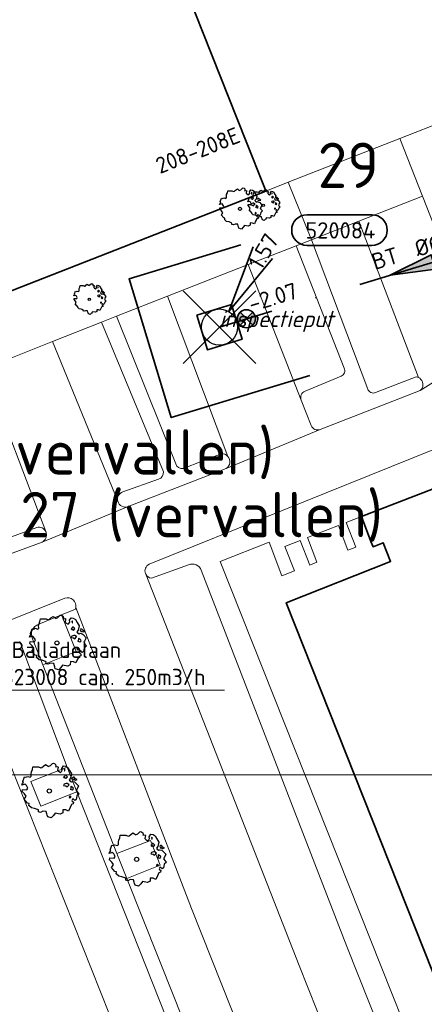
# Model space of a CAD drawing. Header units: metres. Extents: x 152391 to 157968, y 462336 to 467280.
# Tile 118 of 256: x 154419 to 154452, y 464242 to 464324. Entities that reach past the tile are written whole.
import ezdxf
from ezdxf import colors
from ezdxf.entities.mleader import LeaderData, LeaderLine
from ezdxf.enums import TextEntityAlignment as Align
from ezdxf.math import Vec2, Vec3

# ---------------------------------------------------------------- set-up
doc = ezdxf.new("R2010")
doc.units = ezdxf.units.M
doc.header["$LTSCALE"] = 0.75
doc.header["$PDMODE"] = 3
doc.header["$PDSIZE"] = 3
doc.linetypes.add('RI-VWA_BETON', pattern=[19, 9, -5, 0, -5])
doc.layers.get('0').update_dxf_attribs({"lineweight": 25})
doc.layers.get('defpoints').update_dxf_attribs({"lineweight": 25})
for name, color, linetype, lineweight in [('B-GV-GR-BOOM-S', 252, 'Continuous', 25), ('B-OI-OG-TERREIN_PLANGEBIED-T18', 1, 'Continuous', 18), ('B-WE-GR-BEPLANTING_CULTUUR_BODEMBEDEKKER-GV', 251, 'Continuous', 18), ('B-WE-GR-BEPLANTING_CULTUUR_BOSPLANTSOEN-GV', 251, 'Continuous', 18), ('B-WE-OG-BEBOUWING-GV', 6, 'Continuous', 35), ('B-WE-OG-BEBOUWING-T18', 1, 'Continuous', 18), ('B-WE-OG-TERREIN_CULTUURSCHEIDING-GV', 251, 'Continuous', 18), ('B-WE-VH-VERHARDING_BETONSTRAATSTEEN-GV', 251, 'Continuous', 18), ('B-WE-VH-VERHARDING_TEGEL-GV', 251, 'Continuous', 18), ('N-OI-RI-T50', 130, 'Continuous', 50), ('N-OI-RI-VWA_PUTNUMMER-S @ 0.75', 36, 'Continuous', 35), ('N-OI-RI-VWA_RIOOLPUT_INSPECTIEPUT-S', 36, 'Continuous', 35), ('N-OI-RI-VWA_STROOMRICHTING-S @ 0.75', 36, 'Continuous', 35), ('N-OI-RI-VWA_TRANSPORTLEIDING_BETON_600-G', 36, 'RI-VWA_BETON', 35), ('N-RO-KG-GRENS_WERK-G', 7, 'XX-WERKGRENS', 35)]:
    doc.layers.add(name, color=color, linetype=linetype, lineweight=lineweight)
doc.layers.add('inspectieput', color=7, linetype='Continuous', plot=False)
doc.layers.add('N-OI-RI-VRIJVERVAL_HULPSTUK-S', color=210, linetype='Continuous', lineweight=35, plot=False)
doc.layers.add('X-XX-AL-TEKENBLAD_HULPLIJN-G', color=7, linetype='Continuous', lineweight=18, plot=False)
doc.styles.add('NLCS-ISO', font='isocpeur.ttf')
doc.styles.add('NLCS-ISO-M750-T18', font='NLCS-ISO.ttf', dxfattribs={"height": 1.35})
doc.styles.add('NLCS-ISO-M750-T18_CURSIEF', font='NLCS-ISO.ttf', dxfattribs={"oblique": 15, "height": 1.35})
doc.styles.add('NLCS-ISO-M750-T50', font='NLCS-ISO.ttf', dxfattribs={"height": 3.75})
doc.linetypes.add('XX-WERKGRENS', pattern='A,0,[137,NLCS.SHX,S=0.1,R=0,X=-1.1,Y=-1.35],-6', length=6)

# ---------------------------------------------------------------- blocks, each defined once
blk = doc.blocks.new('*U14')
at = {"ltscale": 0.1}
blk.add_hatch(color=256, dxfattribs=at).paths.add_polyline_path([(-2.5, 0), (2.5, -0.83), (2.5, 0.83)])
at = {"ltscale": 0.1, "flags": 128}
blk.add_lwpolyline([(-2.5, 0), (2.5, -0.83), (2.5, 0.83)], close=True, dxfattribs=at)
at = {"ltscale": 0.1, "style": 'NLCS-ISO'}
for tag, p in [('BOBL', (-12.82, 0)), ('MAT', (-1, 0.5))]:
    blk.add_attdef(tag, text='', height=1.8, dxfattribs=at).set_placement(p, align=Align.BOTTOM_RIGHT)
for tag, p in [('DIA', (1, 0.5)), ('BOBR', (11.87, 0))]:
    blk.add_attdef(tag, text='', height=1.8, dxfattribs=at).set_placement(p, align=Align.BOTTOM_LEFT)
at = {"layer": 'defpoints', "ltscale": 0.1, "style": 'NLCS-ISO', "flags": 1}
blk.add_attdef('JVA', text='', height=1.8, dxfattribs=at).set_placement((0, -1), align=Align.TOP_CENTER)
blk = doc.blocks.new('B-SRI-PUT_VWA-SO')
at = {"flags": 128}
blk.add_lwpolyline([(-2, 2), (2, 2), (2, -2), (-2, -2)], close=True, dxfattribs=at)
at = {"lineweight": -3, "flags": 128}
blk.add_lwpolyline([(2, -2), (2, 2), (-2, 2), (-2, -2)], close=True, dxfattribs=at)
at = {"lineweight": -3}
blk.add_circle((0, 0), 2, dxfattribs=at)
blk = doc.blocks.new('*U205')
for q in [(3.7, 8.84), (5.86, 7.58)]:
    blk.add_line((1.01, 1.73), q)
blk.add_lwpolyline([(16.81, 12.39), (9.65, 12.39, 1), (9.65, 9.01), (16.81, 9.01, 1)], format="xyb", close=True)
at = {"ltscale": 0.1, "style": 'NLCS-ISO'}
blk.add_attdef('PUTHGT', text='', height=1.8, rotation=59.7597, dxfattribs=at).set_placement((3.83, 6.62), align=Align.MIDDLE_LEFT)
blk.add_attdef('PUTNR', text='', height=1.8, dxfattribs=at).set_placement((13.33, 10.67), align=Align.MIDDLE_CENTER)
blk = doc.blocks.new('SRI-HULP')
h = blk.add_hatch(color=256)
h.dxf.hatch_style = 1
h.paths.add_polyline_path([(-0.71, 0.71, 0.198912), (-1, 0, 0.198912), (-0.71, -0.71), (0, 0)])
h = blk.add_hatch(color=256)
h.dxf.hatch_style = 1
h.paths.add_polyline_path([(1, 0, 0.198912), (0.71, 0.71), (0, 0), (0.71, -0.71, 0.198912)])
for p, q in [((-0.71, 0.71), (0.71, -0.71)), ((-0.71, -0.71), (0.71, 0.71))]:
    blk.add_line(p, q)
blk.add_circle((0, 0), 1)
blk = doc.blocks.new('ACMAP_ANN_TEMPLATE_type knoop')
at = {"layer": 'defpoints', "style": 'NLCS-ISO-M750-T18_CURSIEF', "oblique": 15}
blk.add_attdef('type_knoop', (0, 0), '', height=1.35, dxfattribs=at)
blk = doc.blocks.new('SGR-BOOM_21_30')
at = {"linetype": 'Continuous'}
for p, q in [((-0.365, 1.548), (-0.226, 1.647)), ((-0.226, 1.647), (-0.133, 1.581)), ((0.065, 1.581), (0.205, 1.712)), ((0.205, 1.712), (0.263, 1.729)), ((0.263, 1.729), (0.333, 1.696)), ((0.333, 1.696), (0.391, 1.647)), ((0.391, 1.647), (0.402, 1.532)), ((-1.633, 0.579), (-1.528, 0.875)), ((-1.528, 0.875), (-1.458, 0.858)), ((-1.458, 0.858), (-1.342, 0.908)), ((-1.342, 0.908), (-1.179, 0.858)), ((-1.179, 0.858), (-1.121, 0.924)), ((-1.133, 1.088), (-1.109, 1.187)), ((-1.121, 0.924), (-1.133, 1.088)), ((-1.109, 1.187), (-1.051, 1.335)), ((-1.051, 1.335), (-1.016, 1.499)), ((-1.016, 1.499), (-0.668, 1.499)), ((-0.668, 1.499), (-0.516, 1.433)), ((-0.516, 1.433), (-0.47, 1.45)), ((-0.47, 1.45), (-0.365, 1.548)), ((-0.133, 1.581), (-0.063, 1.515)), ((-0.063, 1.515), (0.065, 1.581)), ((0.402, 1.532), (0.379, 1.499)), ((0.379, 1.499), (0.53, 1.515)), ((0.542, 1.483), (0.507, 1.285)), ((0.507, 1.285), (0.565, 1.236)), ((0.53, 1.515), (0.542, 1.483)), ((0.565, 1.236), (0.693, 1.154)), ((0.693, 1.154), (0.751, 1.203)), ((0.751, 1.203), (0.798, 1.285)), ((0.786, 1.4), (0.891, 1.565)), ((0.798, 1.285), (0.786, 1.4)), ((0.891, 1.565), (1.019, 1.532)), ((0.937, 0.908), (0.891, 0.875)), ((0.891, 0.875), (0.926, 0.825)), ((0.972, 1.368), (0.926, 1.335)), ((0.926, 1.335), (0.949, 1.253)), ((0.926, 0.825), (0.984, 0.842)), ((0.972, 0.973), (0.937, 0.908)), ((0.949, 1.253), (0.961, 1.236)), ((0.961, 1.269), (0.972, 1.368)), ((1.03, 0.973), (0.972, 0.973)), ((0.984, 0.842), (1.03, 0.776)), ((1.019, 1.532), (1.158, 1.45)), ((1.077, 0.94), (1.03, 0.973)), ((1.03, 0.776), (1.077, 0.842)), ((1.124, 0.875), (1.077, 0.94)), ((1.077, 0.842), (1.124, 0.875)), ((1.158, 1.45), (1.251, 1.269)), ((1.251, 1.269), (1.379, 1.055)), ((1.379, 1.055), (1.321, 0.793)), ((1.472, 0.858), (1.438, 0.809)), ((1.542, 0.858), (1.472, 0.858)), ((1.624, 0.76), (1.542, 0.858)), ((-1.703, 0.365), (-1.656, 0.48)), ((-1.493, 0.415), (-1.703, 0.365)), ((-1.679, -0.029), (-1.668, 0.086)), ((-1.668, 0.086), (-1.389, 0.07)), ((-1.656, 0.48), (-1.598, 0.53)), ((-1.598, 0.53), (-1.633, 0.579)), ((-1.423, 0.333), (-1.493, 0.415)), ((-1.33, 0.185), (-1.423, 0.333)), ((-1.389, 0.07), (-1.33, 0.185)), ((0.926, 0.415), (0.891, 0.333)), ((0.891, 0.333), (1.03, 0.316)), ((1.054, 0.464), (0.926, 0.415)), ((1.03, 0.316), (1.112, 0.251)), ((1.112, 0.464), (1.054, 0.464)), ((1.217, 0.398), (1.112, 0.464)), ((1.112, 0.251), (1.205, 0.365)), ((1.205, 0.365), (1.24, 0.415)), ((1.321, 0.793), (1.228, 0.694)), ((1.228, 0.694), (1.275, 0.628)), ((1.275, 0.628), (1.379, 0.563)), ((1.344, 0.185), (1.31, 0.103)), ((1.434, 0.049), (1.31, 0.103)), ((1.356, 0.3), (1.344, 0.234)), ((1.344, 0.234), (1.344, 0.185)), ((1.426, 0.234), (1.356, 0.3)), ((1.379, 0.563), (1.438, 0.595)), ((1.472, 0.201), (1.426, 0.234)), ((1.434, 0.049), (1.507, 0.136)), ((1.438, 0.809), (1.461, 0.743)), ((1.438, 0.595), (1.565, 0.563)), ((1.461, 0.743), (1.531, 0.694)), ((1.507, 0.136), (1.472, 0.201)), ((1.531, 0.727), (1.635, 0.678)), ((1.531, 0.694), (1.542, 0.727)), ((1.565, 0.563), (1.635, 0.513)), ((1.728, 0.71), (1.624, 0.76)), ((1.635, 0.678), (1.728, 0.71)), ((1.635, 0.513), (1.81, 0.316)), ((1.717, 0.103), (1.67, 0.037)), ((1.67, 0.037), (1.763, -0.094)), ((1.81, 0.316), (1.717, 0.103)), ((-1.54, -0.177), (-1.679, -0.029)), ((-1.551, -0.505), (-1.493, -0.423)), ((-1.354, -0.752), (-1.551, -0.505)), ((-1.435, -0.324), (-1.54, -0.177)), ((-1.493, -0.423), (-1.435, -0.324)), ((-1.249, -0.784), (-1.354, -0.752)), ((-1.272, -0.899), (-1.249, -0.784)), ((1.286, -0.292), (1.24, -0.357)), ((1.24, -0.357), (1.251, -0.423)), ((1.263, -0.423), (1.333, -0.407)), ((1.333, -0.341), (1.286, -0.292)), ((1.333, -0.407), (1.333, -0.341)), ((1.484, -0.801), (1.368, -0.834)), ((1.461, -0.472), (1.391, -0.587)), ((1.391, -0.587), (1.426, -0.637)), ((1.426, -0.637), (1.496, -0.702)), ((1.577, -0.587), (1.461, -0.472)), ((1.496, -0.702), (1.484, -0.801)), ((1.658, -0.522), (1.577, -0.587)), ((1.682, -0.423), (1.658, -0.522)), ((1.717, -0.308), (1.682, -0.423)), ((1.845, -0.177), (1.717, -0.308)), ((1.763, -0.094), (1.845, -0.177)), ((-1.109, -1.047), (-1.272, -0.899)), ((-0.912, -1.08), (-1.109, -1.047)), ((-0.668, -1.179), (-0.912, -1.08)), ((-0.679, -1.294), (-0.668, -1.179)), ((-0.551, -1.326), (-0.679, -1.294)), ((-0.4, -1.261), (-0.551, -1.326)), ((-0.191, -1.277), (-0.4, -1.261)), ((-0.156, -1.425), (-0.191, -1.277)), ((-0.133, -1.491), (-0.156, -1.425)), ((-0.098, -1.606), (-0.133, -1.491)), ((0.112, -1.671), (-0.098, -1.606)), ((0.251, -1.524), (0.112, -1.671)), ((0.356, -1.376), (0.251, -1.524)), ((0.682, -1.441), (0.356, -1.376)), ((0.833, -1.359), (0.682, -1.441)), ((0.844, -1.162), (0.833, -1.359)), ((1.03, -1.179), (0.844, -1.162)), ((1.182, -1.244), (1.03, -1.179)), ((1.286, -1.014), (1.182, -1.244)), ((1.356, -0.883), (1.286, -1.014)), ((1.368, -0.834), (1.356, -0.883))]:
    blk.add_line(p, q, dxfattribs=at)
blk.add_circle((0, 0), 0.126, dxfattribs=at)
blk = doc.blocks.new('SGR-BOOM_31_50')
at = {"linetype": 'Continuous'}
for p, q in [((-1.479, 1.582), (-1.402, 1.78)), ((-1.402, 1.78), (-1.355, 1.999)), ((-1.355, 1.999), (-0.89, 1.999)), ((-0.89, 1.999), (-0.688, 1.911)), ((-0.688, 1.911), (-0.626, 1.933)), ((-0.626, 1.933), (-0.487, 2.064)), ((-0.487, 2.064), (-0.301, 2.196)), ((-0.301, 2.196), (-0.177, 2.108)), ((-0.177, 2.108), (-0.084, 2.02)), ((-0.084, 2.02), (0.087, 2.108)), ((0.087, 2.108), (0.273, 2.283)), ((0.273, 2.283), (0.351, 2.305)), ((0.351, 2.305), (0.444, 2.261)), ((0.444, 2.261), (0.521, 2.196)), ((0.537, 2.042), (0.506, 1.999)), ((0.506, 1.999), (0.707, 2.02)), ((0.521, 2.196), (0.537, 2.042)), ((0.723, 1.977), (0.676, 1.714)), ((0.676, 1.714), (0.754, 1.648)), ((0.707, 2.02), (0.723, 1.977)), ((0.754, 1.648), (0.924, 1.539)), ((1.002, 1.604), (1.064, 1.714)), ((1.048, 1.867), (1.188, 2.086)), ((1.064, 1.714), (1.048, 1.867)), ((1.188, 2.086), (1.358, 2.042)), ((1.296, 1.823), (1.234, 1.78)), ((1.234, 1.78), (1.265, 1.67)), ((1.265, 1.67), (1.281, 1.648)), ((1.281, 1.692), (1.296, 1.823)), ((1.358, 2.042), (1.545, 1.933)), ((1.545, 1.933), (1.669, 1.692)), ((1.669, 1.692), (1.839, 1.407)), ((-2.177, 0.772), (-2.038, 1.166)), ((-2.038, 1.166), (-1.944, 1.144)), ((-1.944, 1.144), (-1.789, 1.21)), ((-1.789, 1.21), (-1.572, 1.144)), ((-1.572, 1.144), (-1.495, 1.232)), ((-1.51, 1.451), (-1.479, 1.582)), ((-1.495, 1.232), (-1.51, 1.451)), ((0.924, 1.539), (1.002, 1.604)), ((1.25, 1.21), (1.188, 1.166)), ((1.188, 1.166), (1.234, 1.101)), ((1.234, 1.101), (1.312, 1.122)), ((1.296, 1.298), (1.25, 1.21)), ((1.374, 1.298), (1.296, 1.298)), ((1.312, 1.122), (1.374, 1.035)), ((1.436, 1.254), (1.374, 1.298)), ((1.374, 1.035), (1.436, 1.122)), ((1.498, 1.166), (1.436, 1.254)), ((1.436, 1.122), (1.498, 1.166)), ((1.762, 1.057), (1.638, 0.925)), ((1.638, 0.925), (1.7, 0.838)), ((1.7, 0.838), (1.839, 0.75)), ((1.839, 1.407), (1.762, 1.057)), ((1.963, 1.144), (1.917, 1.079)), ((1.917, 1.079), (1.948, 0.991)), ((1.948, 0.991), (2.041, 0.925)), ((2.056, 1.144), (1.963, 1.144)), ((2.041, 0.969), (2.18, 0.903)), ((2.041, 0.925), (2.056, 0.969)), ((2.165, 1.013), (2.056, 1.144)), ((2.304, 0.947), (2.165, 1.013)), ((2.18, 0.903), (2.304, 0.947)), ((-2.27, 0.487), (-2.208, 0.641)), ((-1.991, 0.553), (-2.27, 0.487)), ((-2.239, -0.038), (-2.224, 0.115)), ((-2.224, 0.115), (-1.851, 0.093)), ((-2.208, 0.641), (-2.131, 0.706)), ((-2.131, 0.706), (-2.177, 0.772)), ((-1.898, 0.444), (-1.991, 0.553)), ((-1.774, 0.246), (-1.898, 0.444)), ((-1.851, 0.093), (-1.774, 0.246)), ((1.234, 0.553), (1.188, 0.444)), ((1.188, 0.444), (1.374, 0.422)), ((1.405, 0.619), (1.234, 0.553)), ((1.374, 0.422), (1.483, 0.334)), ((1.483, 0.619), (1.405, 0.619)), ((1.622, 0.531), (1.483, 0.619)), ((1.483, 0.334), (1.607, 0.487)), ((1.607, 0.487), (1.653, 0.553)), ((1.793, 0.246), (1.746, 0.137)), ((1.911, 0.065), (1.746, 0.137)), ((1.808, 0.4), (1.793, 0.312)), ((1.793, 0.312), (1.793, 0.246)), ((1.901, 0.312), (1.808, 0.4)), ((1.839, 0.75), (1.917, 0.794)), ((1.963, 0.268), (1.901, 0.312)), ((1.911, 0.065), (2.01, 0.181)), ((1.917, 0.794), (2.087, 0.75)), ((2.01, 0.181), (1.963, 0.268)), ((2.087, 0.75), (2.18, 0.684)), ((2.18, 0.684), (2.413, 0.422)), ((2.289, 0.137), (2.227, 0.049)), ((2.227, 0.049), (2.351, -0.126)), ((2.413, 0.422), (2.289, 0.137)), ((-2.053, -0.235), (-2.239, -0.038)), ((-2.069, -0.673), (-1.991, -0.564)), ((-1.805, -1.002), (-2.069, -0.673)), ((-1.913, -0.433), (-2.053, -0.235)), ((-1.991, -0.564), (-1.913, -0.433)), ((1.715, -0.389), (1.653, -0.476)), ((1.653, -0.476), (1.669, -0.564)), ((1.684, -0.564), (1.777, -0.542)), ((1.777, -0.454), (1.715, -0.389)), ((1.777, -0.542), (1.777, -0.454)), ((1.948, -0.63), (1.855, -0.783)), ((1.855, -0.783), (1.901, -0.849)), ((2.103, -0.783), (1.948, -0.63)), ((2.211, -0.695), (2.103, -0.783)), ((2.242, -0.564), (2.211, -0.695)), ((2.289, -0.411), (2.242, -0.564)), ((2.459, -0.235), (2.289, -0.411)), ((2.351, -0.126), (2.459, -0.235)), ((-1.665, -1.046), (-1.805, -1.002)), ((-1.696, -1.199), (-1.665, -1.046)), ((-1.479, -1.396), (-1.696, -1.199)), ((-1.216, -1.44), (-1.479, -1.396)), ((-0.89, -1.571), (-1.216, -1.44)), ((-0.906, -1.725), (-0.89, -1.571)), ((1.126, -1.55), (1.11, -1.812)), ((1.374, -1.571), (1.126, -1.55)), ((1.576, -1.659), (1.374, -1.571)), ((1.715, -1.352), (1.576, -1.659)), ((1.808, -1.177), (1.715, -1.352)), ((1.824, -1.112), (1.808, -1.177)), ((1.979, -1.068), (1.824, -1.112)), ((1.901, -0.849), (1.994, -0.936)), ((1.994, -0.936), (1.979, -1.068)), ((-0.735, -1.769), (-0.906, -1.725)), ((-0.533, -1.681), (-0.735, -1.769)), ((-0.254, -1.703), (-0.533, -1.681)), ((-0.208, -1.9), (-0.254, -1.703)), ((-0.177, -1.988), (-0.208, -1.9)), ((-0.13, -2.141), (-0.177, -1.988)), ((0.149, -2.229), (-0.13, -2.141)), ((0.335, -2.031), (0.149, -2.229)), ((0.475, -1.834), (0.335, -2.031)), ((0.909, -1.922), (0.475, -1.834)), ((1.11, -1.812), (0.909, -1.922))]:
    blk.add_line(p, q, dxfattribs=at)
blk.add_circle((0, 0), 0.169, dxfattribs=at)
blk = doc.blocks.new('SGR-BOOM_0_20')
at = {"linetype": 'Continuous'}
for p, q in [((-0.85, 0.816), (-0.832, 0.89)), ((-0.841, 0.693), (-0.85, 0.816)), ((-0.832, 0.89), (-0.788, 1.001)), ((-0.788, 1.001), (-0.762, 1.124)), ((-0.762, 1.124), (-0.501, 1.124)), ((-0.501, 1.124), (-0.387, 1.075)), ((-0.387, 1.075), (-0.352, 1.087)), ((-0.352, 1.087), (-0.274, 1.161)), ((-0.274, 1.161), (-0.169, 1.235)), ((-0.169, 1.235), (-0.099, 1.186)), ((-0.099, 1.186), (-0.047, 1.137)), ((-0.047, 1.137), (0.049, 1.186)), ((0.049, 1.186), (0.154, 1.284)), ((0.154, 1.284), (0.197, 1.297)), ((0.197, 1.297), (0.25, 1.272)), ((0.25, 1.272), (0.293, 1.235)), ((0.302, 1.149), (0.284, 1.124)), ((0.284, 1.124), (0.398, 1.137)), ((0.293, 1.235), (0.302, 1.149)), ((0.407, 1.112), (0.38, 0.964)), ((0.38, 0.964), (0.424, 0.927)), ((0.398, 1.137), (0.407, 1.112)), ((0.424, 0.927), (0.52, 0.865)), ((0.52, 0.865), (0.564, 0.902)), ((0.564, 0.902), (0.598, 0.964)), ((0.59, 1.05), (0.668, 1.173)), ((0.598, 0.964), (0.59, 1.05)), ((0.668, 1.173), (0.764, 1.149)), ((0.729, 1.026), (0.694, 1.001)), ((0.694, 1.001), (0.712, 0.939)), ((0.712, 0.939), (0.721, 0.927)), ((0.721, 0.952), (0.729, 1.026)), ((0.764, 1.149), (0.869, 1.087)), ((0.869, 1.087), (0.939, 0.952)), ((0.939, 0.952), (1.035, 0.792)), ((-1.277, 0.274), (-1.242, 0.36)), ((-1.12, 0.311), (-1.277, 0.274)), ((-1.259, -0.022), (-1.251, 0.065)), ((-1.251, 0.065), (-1.041, 0.052)), ((-1.242, 0.36), (-1.198, 0.397)), ((-1.225, 0.434), (-1.146, 0.656)), ((-1.198, 0.397), (-1.225, 0.434)), ((-1.146, 0.656), (-1.094, 0.644)), ((-1.068, 0.249), (-1.12, 0.311)), ((-1.094, 0.644), (-1.007, 0.681)), ((-0.998, 0.139), (-1.068, 0.249)), ((-1.041, 0.052), (-0.998, 0.139)), ((-1.007, 0.681), (-0.884, 0.644)), ((-0.884, 0.644), (-0.841, 0.693)), ((0.703, 0.681), (0.668, 0.656)), ((0.668, 0.656), (0.694, 0.619)), ((0.694, 0.311), (0.668, 0.249)), ((0.668, 0.249), (0.773, 0.237)), ((0.694, 0.619), (0.738, 0.631)), ((0.79, 0.348), (0.694, 0.311)), ((0.729, 0.73), (0.703, 0.681)), ((0.773, 0.73), (0.729, 0.73)), ((0.738, 0.631), (0.773, 0.582)), ((0.808, 0.705), (0.773, 0.73)), ((0.773, 0.582), (0.808, 0.631)), ((0.773, 0.237), (0.834, 0.188)), ((0.834, 0.348), (0.79, 0.348)), ((0.843, 0.656), (0.808, 0.705)), ((0.808, 0.631), (0.843, 0.656)), ((0.912, 0.299), (0.834, 0.348)), ((0.834, 0.188), (0.904, 0.274)), ((0.904, 0.274), (0.93, 0.311)), ((0.991, 0.594), (0.921, 0.521)), ((0.921, 0.521), (0.956, 0.471)), ((0.956, 0.471), (1.035, 0.422)), ((1.008, 0.139), (0.982, 0.077)), ((1.075, 0.037), (0.982, 0.077)), ((1.035, 0.792), (0.991, 0.594)), ((1.017, 0.225), (1.008, 0.176)), ((1.008, 0.176), (1.008, 0.139)), ((1.069, 0.176), (1.017, 0.225)), ((1.035, 0.422), (1.078, 0.447)), ((1.104, 0.151), (1.069, 0.176)), ((1.075, 0.037), (1.13, 0.102)), ((1.104, 0.644), (1.078, 0.607)), ((1.078, 0.607), (1.096, 0.557)), ((1.078, 0.447), (1.174, 0.422)), ((1.096, 0.557), (1.148, 0.521)), ((1.157, 0.644), (1.104, 0.644)), ((1.13, 0.102), (1.104, 0.151)), ((1.148, 0.545), (1.226, 0.508)), ((1.148, 0.521), (1.157, 0.545)), ((1.218, 0.57), (1.157, 0.644)), ((1.174, 0.422), (1.226, 0.385)), ((1.296, 0.533), (1.218, 0.57)), ((1.226, 0.508), (1.296, 0.533)), ((1.226, 0.385), (1.357, 0.237)), ((1.287, 0.077), (1.253, 0.028)), ((1.253, 0.028), (1.322, -0.071)), ((1.357, 0.237), (1.287, 0.077)), ((-1.155, -0.132), (-1.259, -0.022)), ((-1.164, -0.379), (-1.12, -0.317)), ((-1.015, -0.564), (-1.164, -0.379)), ((-1.076, -0.243), (-1.155, -0.132)), ((-1.12, -0.317), (-1.076, -0.243)), ((-0.937, -0.588), (-1.015, -0.564)), ((-0.954, -0.675), (-0.937, -0.588)), ((-0.832, -0.785), (-0.954, -0.675)), ((-0.684, -0.81), (-0.832, -0.785)), ((-0.501, -0.884), (-0.684, -0.81)), ((0.965, -0.761), (0.886, -0.933)), ((0.965, -0.219), (0.93, -0.268)), ((0.93, -0.268), (0.939, -0.317)), ((0.947, -0.317), (1, -0.305)), ((1, -0.256), (0.965, -0.219)), ((1.017, -0.662), (0.965, -0.761)), ((1, -0.305), (1, -0.256)), ((1.026, -0.625), (1.017, -0.662)), ((1.113, -0.601), (1.026, -0.625)), ((1.096, -0.354), (1.043, -0.44)), ((1.043, -0.44), (1.069, -0.477)), ((1.069, -0.477), (1.122, -0.527)), ((1.183, -0.44), (1.096, -0.354)), ((1.122, -0.527), (1.113, -0.601)), ((1.244, -0.391), (1.183, -0.44)), ((1.261, -0.317), (1.244, -0.391)), ((1.287, -0.231), (1.261, -0.317)), ((1.383, -0.132), (1.287, -0.231)), ((1.322, -0.071), (1.383, -0.132)), ((-0.509, -0.97), (-0.501, -0.884)), ((-0.413, -0.995), (-0.509, -0.97)), ((-0.3, -0.946), (-0.413, -0.995)), ((-0.143, -0.958), (-0.3, -0.946)), ((-0.117, -1.069), (-0.143, -0.958)), ((-0.099, -1.118), (-0.117, -1.069)), ((-0.073, -1.204), (-0.099, -1.118)), ((0.084, -1.254), (-0.073, -1.204)), ((0.188, -1.143), (0.084, -1.254)), ((0.267, -1.032), (0.188, -1.143)), ((0.511, -1.081), (0.267, -1.032)), ((0.625, -1.019), (0.511, -1.081)), ((0.633, -0.872), (0.625, -1.019)), ((0.773, -0.884), (0.633, -0.872)), ((0.886, -0.933), (0.773, -0.884))]:
    blk.add_line(p, q, dxfattribs=at)
blk.add_circle((0, 0), 0.0948, dxfattribs=at)

msp = doc.modelspace()

# ---------------------------------------------------------------- linework, layer by layer
at = {"layer": 'B-WE-GR-BEPLANTING_CULTUUR_BODEMBEDEKKER-GV'}
msp.add_lwpolyline([(154419.998, 464272.324), (154420.841, 464270.175), (154423.588, 464271.272), (154422.376, 464274.312), (154420.52, 464273.549)], dxfattribs=at)
msp.add_lwpolyline([(154420.52, 464273.549, 0.470073), (154419.998, 464272.324)], format="xyb", dxfattribs=at)
for points in [[(154423.661, 464259.675), (154422.854, 464261.718), (154419.855, 464260.526), (154420.674, 464258.479)], [(154427.804, 464252.499), (154430.553, 464253.599), (154429.742, 464255.656), (154426.961, 464254.575)]]:
    msp.add_lwpolyline(points, close=True, dxfattribs=at)
at = {"layer": 'B-WE-GR-BEPLANTING_CULTUUR_BOSPLANTSOEN-GV'}
for points in [[(154441.146, 464310.104), (154443.072, 464305.344), (154446.979, 464306.877), (154452.258, 464308.948), (154450.387, 464313.734)], [(154398.069, 464293.23), (154399.888, 464288.203), (154406.487, 464290.898), (154409.659, 464292.193), (154410.739, 464292.619), (154410.742, 464292.611), (154412.04, 464293.133), (154415.955, 464294.679), (154421.645, 464296.925), (154425.704, 464298.528), (154426.944, 464299.017), (154431.168, 464300.685), (154437.825, 464303.296), (154441.803, 464304.852), (154443.072, 464305.344), (154441.146, 464310.104), (154439.298, 464309.378)]]:
    msp.add_lwpolyline(points, close=True, dxfattribs=at)
at = {"layer": 'B-WE-OG-BEBOUWING-GV'}
msp.add_lwpolyline([(154439.298, 464309.378), (154439.181, 464309.675), (154437.67, 464313.48), (154421.368, 464354.571), (154405.928, 464348.54), (154406.697, 464346.586), (154402.181, 464344.763), (154402.675, 464343.506), (154389.041, 464338.002), (154387.836, 464341.236), (154379.821, 464338.225), (154397.741, 464293.102), (154398.069, 464293.23)], close=True, dxfattribs=at)
msp.add_lwpolyline([(154454.707, 464285.349), (154447.209, 464282.44), (154447.989, 464280.395), (154448.159, 464279.95), (154449.004, 464280.285), (154449.615, 464278.742), (154440.985, 464275.318), (154463.758, 464217.936), (154462.865, 464217.54), (154472.516, 464193.244), (154472.825, 464192.466), (154473.15, 464192.613), (154474.715, 464188.563), (154472.42, 464186.57)], dxfattribs=at)
at = {"layer": 'B-WE-OG-TERREIN_CULTUURSCHEIDING-GV'}
msp.add_lwpolyline([(154464.645, 464300.641), (154458.255, 464316.824), (154450.387, 464313.734), (154452.258, 464308.948), (154455.191, 464301.449), (154455.489, 464300.93), (154456.221, 464300.028)], dxfattribs=at)
at = {"layer": 'B-WE-VH-VERHARDING_BETONSTRAATSTEEN-GV'}
for points in [[(154456.221, 464300.028), (154455.489, 464300.93), (154455.191, 464301.449), (154452.258, 464308.948), (154446.979, 464306.877), (154451.915, 464293.949)], [(154446.979, 464306.877), (154443.072, 464305.344), (154447.725, 464292.989)], [(154451.915, 464293.949), (154446.979, 464306.877)], [(154441.803, 464304.852), (154437.825, 464303.296), (154442.213, 464292.082)], [(154445.763, 464294.73), (154441.803, 464304.852)], [(154443.053, 464289.982), (154442.213, 464292.082), (154437.825, 464303.296), (154431.168, 464300.685), (154436.154, 464287.427)], [(154436.154, 464287.427), (154431.168, 464300.685), (154426.944, 464299.017)], [(154461.789, 464298.981), (154452.066, 464292.865), (154443.786, 464289.64), (154436.005, 464286.426), (154427.914, 464283.273), (154420.774, 464280.338), (154412.444, 464277.272), (154405.379, 464274.477), (154405.891, 464273.181), (154406.957, 464270.484), (154408.022, 464267.787), (154409.088, 464265.09), (154410.154, 464262.393), (154411.219, 464259.696), (154412.363, 464256.801), (154412.647, 464256.172), (154412.634, 464255.811), (154412.541, 464255.626), (154422.459, 464230.22), (154423.093, 464229.775), (154426.782, 464227.187), (154467.25, 464198.797), (154467.437, 464198.629)], [(154426.944, 464299.017), (154431.835, 464286.797)], [(154452.066, 464292.865), (154461.789, 464298.981)], [(154430.819, 464286.144), (154425.704, 464298.528), (154421.645, 464296.925), (154427.046, 464283.714)], [(154427.046, 464283.714), (154421.645, 464296.925), (154415.955, 464294.679), (154421.089, 464281.206)], [(154421.089, 464281.206), (154415.955, 464294.679), (154412.04, 464293.133), (154416.84, 464280.921)], [(154442.535, 464292.833), (154445.526, 464294.056)], [(154448.374, 464292.699), (154451.741, 464294.005)], [(154429.634, 464278.5), (154462.495, 464291.741)], [(154436.005, 464286.426), (154443.786, 464289.64)], [(154432.446, 464286.434), (154435.605, 464287.642)], [(154427.455, 464284.488), (154430.42, 464285.532)], [(154420.774, 464280.338), (154427.914, 464283.273)], [(154417.735, 464280.573), (154420.34, 464281.553)], [(154432.907, 464278.446), (154429.823, 464277.34)], [(154467.437, 464198.629), (154464.973, 464204.876), (154464.833, 464204.982), (154464.857, 464204.786), (154456.861, 464210.369), (154456.822, 464210.399), (154456.814, 464210.404), (154456.776, 464210.431), (154455.634, 464211.289), (154451.318, 464222.031), (154446.514, 464234.049), (154442.047, 464245.311), (154429.355, 464277.676), (154429.333, 464277.725)], [(154429.355, 464277.676), (154442.047, 464245.311), (154446.514, 464234.049), (154451.318, 464222.031), (154455.634, 464211.289), (154456.776, 464210.431), (154456.814, 464210.404)], [(154459.39, 464213.192), (154446.006, 464246.872), (154433.954, 464278.011)], [(154414.609, 464272.474), (154422.669, 464275.686)], [(154443.29, 464224.488), (154439.783, 464233.312), (154438.965, 464235.379), (154433.131, 464250.028), (154423.57, 464274.913), (154423.539, 464274.789), (154422.376, 464274.312), (154423.588, 464271.272), (154420.841, 464270.175), (154426.961, 464254.575), (154429.742, 464255.656), (154430.553, 464253.599), (154427.804, 464252.499), (154431.737, 464242.615), (154435.17, 464233.904), (154437.958, 464234.973), (154438.765, 464232.949), (154435.968, 464231.863), (154439.147, 464223.948)], [(154423.57, 464274.913), (154433.131, 464250.028), (154438.965, 464235.379), (154439.783, 464233.312), (154443.29, 464224.488), (154443.328, 464224.408), (154444.507, 464221.39), (154445.18, 464219.797)], [(154422.854, 464261.718), (154418.928, 464272.104)], [(154431.356, 464228.725), (154427.906, 464237.334), (154427.095, 464239.39), (154414.42, 464271.251)], [(154414.42, 464271.251), (154427.095, 464239.39), (154427.906, 464237.334), (154431.356, 464228.725)], [(154434.978, 464231.102), (154431.872, 464238.921), (154428.891, 464237.728), (154428.112, 464239.788), (154431.063, 464240.953), (154423.661, 464259.675), (154420.674, 464258.479), (154419.855, 464260.526), (154422.854, 464261.718)]]:
    msp.add_lwpolyline(points, dxfattribs=at)
for points in [[(154445.526, 464294.056, 0.43781), (154445.763, 464294.73)], [(154451.741, 464294.005, -0.069197), (154451.915, 464293.949)], [(154451.915, 464293.949, -0.192392), (154452.247, 464293.585)], [(154447.725, 464292.989, 0.416227), (154448.374, 464292.699)], [(154452.247, 464293.585, -0.309703), (154452.066, 464292.865)], [(154442.213, 464292.082, -0.401896), (154442.535, 464292.833)], [(154443.786, 464289.64, -0.406528), (154443.053, 464289.982)], [(154435.605, 464287.642, -0.238429), (154436.154, 464287.427)], [(154436.154, 464287.427, -0.474569), (154436.005, 464286.426)], [(154431.835, 464286.797, 0.371621), (154432.446, 464286.434)], [(154430.42, 464285.532, 0.338986), (154430.819, 464286.144)], [(154427.046, 464283.714, -0.385541), (154427.455, 464284.488)], [(154427.914, 464283.273, -0.452606), (154427.046, 464283.714)], [(154420.34, 464281.553, -0.361536), (154421.089, 464281.206)], [(154421.126, 464281.108, -0.374194), (154420.774, 464280.338)], [(154421.089, 464281.206, -0.051399), (154421.126, 464281.108)], [(154429.333, 464277.725, -0.393785), (154429.634, 464278.5)], [(154433.954, 464278.011, 0.442431), (154432.907, 464278.446)], [(154429.823, 464277.34, -0.25141), (154429.355, 464277.676)], [(154422.669, 464275.686, -0.583006), (154423.57, 464274.913)]]:
    msp.add_lwpolyline(points, format="xyb", dxfattribs=at)
at = {"layer": 'B-WE-VH-VERHARDING_TEGEL-GV'}
for points in [[(154447.725, 464292.989), (154443.072, 464305.344), (154441.803, 464304.852), (154445.763, 464294.73)], [(154431.835, 464286.797), (154426.944, 464299.017), (154425.704, 464298.528), (154430.819, 464286.144)], [(154445.526, 464294.056), (154442.535, 464292.833)], [(154451.741, 464294.005), (154448.374, 464292.699)], [(154443.786, 464289.64), (154452.066, 464292.865)], [(154442.213, 464292.082), (154443.053, 464289.982)], [(154462.495, 464291.741), (154429.634, 464278.5)], [(154464.833, 464204.982), (154435.513, 464278.718), (154439.574, 464280.329), (154440.625, 464277.547), (154441.661, 464277.947), (154440.869, 464279.983), (154442.127, 464280.471), (154442.918, 464278.434), (154443.524, 464278.668), (154442.732, 464280.703), (154445.296, 464281.698), (154446.087, 464279.659), (154446.742, 464279.913), (154445.949, 464281.951), (154447.209, 464282.44), (154454.707, 464285.349), (154458.411, 464286.789), (154458.037, 464287.735), (154463.432, 464289.912)], [(154435.605, 464287.642), (154432.446, 464286.434)], [(154427.914, 464283.273), (154436.005, 464286.426)], [(154430.42, 464285.532), (154427.455, 464284.488)], [(154420.34, 464281.553), (154417.735, 464280.573)], [(154412.444, 464277.272), (154420.774, 464280.338)], [(154429.823, 464277.34), (154432.907, 464278.446)], [(154429.333, 464277.725), (154429.355, 464277.676)], [(154433.954, 464278.011), (154446.006, 464246.872), (154459.39, 464213.192)], [(154422.669, 464275.686), (154414.609, 464272.474)], [(154420.52, 464273.549), (154422.376, 464274.312), (154423.539, 464274.789), (154423.57, 464274.913)], [(154418.928, 464272.104), (154422.854, 464261.718), (154423.661, 464259.675), (154431.063, 464240.953), (154431.872, 464238.921), (154434.978, 464231.102)], [(154439.147, 464223.948), (154435.968, 464231.863), (154435.17, 464233.904), (154431.737, 464242.615), (154427.804, 464252.499), (154426.961, 464254.575), (154420.841, 464270.175), (154419.998, 464272.324)]]:
    msp.add_lwpolyline(points, dxfattribs=at)
for points in [[(154445.763, 464294.73, -0.43781), (154445.526, 464294.056)], [(154451.915, 464293.949, 0.069197), (154451.741, 464294.005)], [(154452.247, 464293.585, 0.192392), (154451.915, 464293.949)], [(154448.374, 464292.699, -0.416227), (154447.725, 464292.989)], [(154452.066, 464292.865, 0.309703), (154452.247, 464293.585)], [(154442.535, 464292.833, 0.401896), (154442.213, 464292.082)], [(154443.053, 464289.982, 0.406528), (154443.786, 464289.64)], [(154436.154, 464287.427, 0.238429), (154435.605, 464287.642)], [(154436.005, 464286.426, 0.474569), (154436.154, 464287.427)], [(154432.446, 464286.434, -0.371621), (154431.835, 464286.797)], [(154430.819, 464286.144, -0.338986), (154430.42, 464285.532)], [(154427.455, 464284.488, 0.385541), (154427.046, 464283.714)], [(154427.046, 464283.714, 0.452606), (154427.914, 464283.273)], [(154421.089, 464281.206, 0.361536), (154420.34, 464281.553)], [(154420.774, 464280.338, 0.374194), (154421.126, 464281.108)], [(154421.126, 464281.108, 0.051399), (154421.089, 464281.206)], [(154429.634, 464278.5, 0.393785), (154429.333, 464277.725)], [(154432.907, 464278.446, -0.442431), (154433.954, 464278.011)], [(154429.355, 464277.676, 0.25141), (154429.823, 464277.34)], [(154423.57, 464274.913, 0.583006), (154422.669, 464275.686)], [(154419.998, 464272.324, -0.470073), (154420.52, 464273.549)]]:
    msp.add_lwpolyline(points, format="xyb", dxfattribs=at)
at = {"layer": 'inspectieput'}
msp.add_point((154435.46, 464298.12), dxfattribs=at)
at = {"layer": 'N-OI-RI-VWA_TRANSPORTLEIDING_BETON_600-G'}
msp.add_line((154467.26, 464307.78), (154435.46, 464298.12), dxfattribs=at)
at = {"layer": 'N-RO-KG-GRENS_WERK-G', "ltscale": 0.5, "flags": 128}
msp.add_lwpolyline([(154437.229, 464304.928), (154427.975, 464302.117), (154431.463, 464290.635), (154442.945, 464294.123)], dxfattribs=at)
at = {"layer": 'X-XX-AL-TEKENBLAD_HULPLIJN-G', "flags": 128}
msp.add_lwpolyline([(154979.956, 464691.572), (154672.455, 464691.572), (154514.955, 464691.572), (154364.955, 464691.572), (154364.955, 464476.322), (154364.955, 464261.072), (154514.955, 464261.072), (154672.455, 464261.072), (154829.956, 464261.072), (154829.956, 464350.582), (154979.956, 464350.582)], close=True, dxfattribs=at)

# ---------------------------------------------------------------- block references
at = {"layer": 'B-GV-GR-BOOM-S', "transparency": 33554559}
for name, p in [('SGR-BOOM_21_30', (154437.16, 464307.905)), ('SGR-BOOM_0_20', (154439.081, 464308.2)), ('SGR-BOOM_0_20', (154424.686, 464300.425)), ('SGR-BOOM_31_50', (154422.005, 464271.996)), ('SGR-BOOM_31_50', (154421.377, 464259.745)), ('SGR-BOOM_31_50', (154428.602, 464254.091))]:
    msp.add_blockref(name, p, dxfattribs=at)
at = {"layer": 'defpoints'}
msp.add_blockref('ACMAP_ANN_TEMPLATE_type knoop', (154435.46, 464298.12), dxfattribs=at).add_auto_attribs({'type_knoop': 'inspectieput'})
at = {"layer": 'N-OI-RI-VRIJVERVAL_HULPSTUK-S', "xscale": 0.75, "yscale": 0.75, "zscale": 0.75}
msp.add_blockref('SRI-HULP', (154437.688, 464298.812), dxfattribs=at)
at = {"layer": 'N-OI-RI-VWA_PUTNUMMER-S @ 0.75', "xscale": 0.75, "yscale": 0.75, "zscale": 0.75}
msp.add_blockref('*U205', (154435.46, 464298.12), dxfattribs=at).add_auto_attribs({'PUTNR': '520084', 'PUTHGT': '1.57'})
at = {"layer": 'N-OI-RI-VWA_RIOOLPUT_INSPECTIEPUT-S', "xscale": 0.75, "yscale": 0.75, "zscale": 0.75, "rotation": 16.89739588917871}
msp.add_blockref('B-SRI-PUT_VWA-SO', (154435.46, 464298.12), dxfattribs=at)
at = {"layer": 'N-OI-RI-VWA_STROOMRICHTING-S @ 0.75', "xscale": 0.75, "yscale": 0.75, "zscale": 0.75, "rotation": 16.8973958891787}
msp.add_blockref('*U14', (154451.36, 464302.95), dxfattribs=at).add_auto_attribs({'MAT': 'BT', 'DIA': '%%c600', 'BOBL': '-2.07', 'BOBR': '-1.94'})

# ---------------------------------------------------------------- texts
at = {"layer": 'B-WE-OG-BEBOUWING-T18', "style": 'NLCS-ISO-M750-T18'}
msp.add_text('208-208E', height=1.35, rotation=21.6, dxfattribs=at).set_placement((154433.66, 464312.741), align=Align.MIDDLE)
at = {"layer": 'N-OI-RI-T50', "style": 'NLCS-ISO-M750-T50'}
for s, p in [('29', (154443.579, 464309.633)), ('28 (vervallen)', (154409.794, 464285.921)), ('27 (vervallen)', (154418.977, 464280.736))]:
    msp.add_text(s, height=3.75, dxfattribs=at).set_placement(p)

# ---------------------------------------------------------------- leaders
at = {"layer": 'B-OI-OG-TERREIN_PLANGEBIED-T18'}
ml = msp.add_multileader_mtext('Standard', dxfattribs=at)
ml.set_content('Gemaal Balladelaan\\Pnr. 23/523008 cap. 250m3/h', color=256, style='NLCS-ISO-M750-T18')
ml.set_leader_properties(color=256, linetype='ByLayer', lineweight=-1)
ml.build(insert=Vec2(0, 0))
ml.multileader.update_dxf_attribs({"text_left_attachment_type": 5, "text_right_attachment_type": 5, "dogleg_length": 1.35, "arrow_head_size": 1.35})
ctx = ml.context
ctx.base_point, ctx.char_height, ctx.arrow_head_size, ctx.landing_gap_size = Vec3(154411.211, 464268.093), 1.35, 1.35, 0.675
ctx.left_attachment, ctx.right_attachment = 5, 5
notes = []
notes.append((ctx, [(0, (1, 1, 0), (154409.861, 464268.093), (1, 0), 1.35, [(0, [(154402.521, 464277.708)], 0, [])])]))
ctx.mtext.insert, ctx.mtext.flow_direction = Vec3(154411.886, 464272.098), 5
for ctx, leaders in notes:
    for number, flags, end, landing, length, lines in leaders:
        leader = LeaderData()
        leader.index, (leader.has_last_leader_line, leader.has_dogleg_vector, leader.attachment_direction) = number, flags
        leader.last_leader_point, leader.dogleg_vector, leader.dogleg_length = Vec3(end), Vec3(landing), length
        for number, points, colour, breaks in lines:
            line = LeaderLine()
            line.index, line.vertices, line.color, line.breaks = number, Vec3.list(points), colors.encode_raw_color(colour), breaks
            leader.lines.append(line)
        ctx.leaders.append(leader)

doc.saveas('drawing.dxf')
